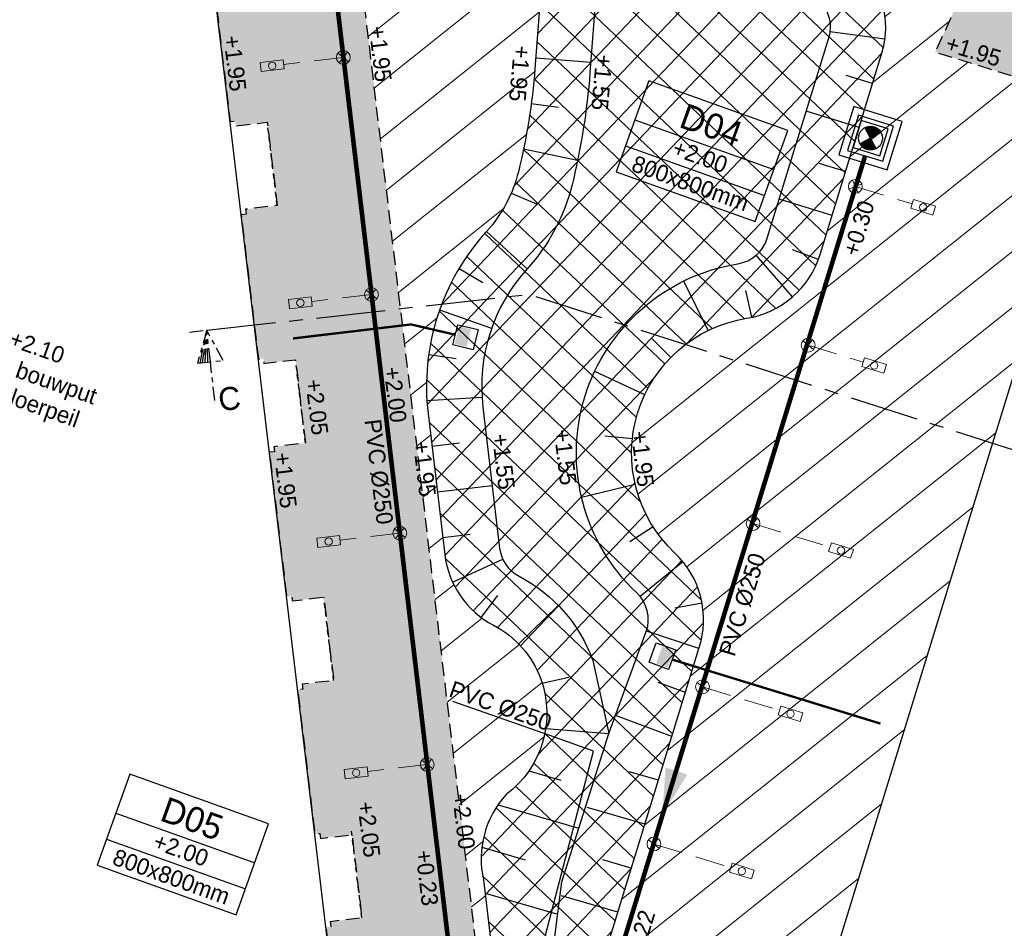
# Model space of a CAD drawing. Header units: metres. Extents: x 136120 to 136875, y 452791 to 453628.
# Tile 12 of 20: x 136334 to 136356, y 453340 to 453360. Entities that reach past the tile are written whole.
import ezdxf
from ezdxf import colors
from ezdxf.entities.mleader import LeaderData, LeaderLine
from ezdxf.enums import TextEntityAlignment as Align
from ezdxf.math import Vec2, Vec3

# ---------------------------------------------------------------- set-up
doc = ezdxf.new("R2010")
doc.units = ezdxf.units.M
for name, pattern in [('CENTER__G5', [2.4, 1.5, -0.3, 0.3, -0.3]), ('DASHED__G1', [0.44999999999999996, 0.3, -0.15]), ('HIDDEN', [9.524999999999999, 6.35, -3.175]), ('PVC160__G1', [1.5, 1, -0.25, 0, -0.25])]:
    doc.linetypes.add(name, pattern=pattern)
for name, color, linetype in [('-DR-nw-alg-dwarsprofiel', 4, 'CENTER__G5'), ('-DR-nw-alg-dwarsprofiel @ 0.2', 4, 'CENTER__G5'), ('-DR-nw-BRM-arc-zandbed', 1, 'Continuous'), ('-DR-nw-gw-insteek talud', 3, 'Continuous'), ('-DR-nw-gw-taludlijnen', 1, 'Continuous'), ('-DR-nw-KL-nutstracé', 41, 'Continuous'), ('-DR-nw-rio-DWA 250', 10, 'Continuous'), ('-DR-nw-rio-DWA putnummer @ 0.2', 10, 'Continuous'), ('-DR-nw-rio-DWA txt', 10, 'Continuous'), ('-DR-nw-rio-DWA txt @ 0.2', 10, 'Continuous'), ('-DR-nw-rio-HWA 160', 170, 'PVC160__G1'), ('-DR-nw-rio-inspectieput', 2, 'Continuous'), ('-DR-nw-rio-putblock-deksel', 1, 'Continuous'), ('-DR-nw-rio-putblock-schacht', 1, 'Continuous'), ('-DR-nw-rio-trottoirkolk', 1, 'Continuous'), ('-DR-nw-txt hoogtemaat vloerpeilen', 2, 'Continuous'), ('-DR-nw-txt-hoogtemaat', 2, 'Continuous'), ('-DR-nw-txt-WRM-hoogtemaat', 210, 'Continuous'), ('-DR-nw-vh-BRM-kant-zandbed', 1, 'DASHED__G1'), ('-DR-nw-vh-scheiding verhardingen', 1, 'Continuous')]:
    doc.layers.add(name, color=color, linetype=linetype)
for name, color, linetype, lineweight in [('-DR-nw-rio-DWA inlaat', 10, 'Continuous', 9), ('-DR-nw-rio-VWA 125 mm huisaansluiting', 10, 'HIDDEN', 13), ('-DR-nw-rio-VWA 125 mm ontstoppingsstuk', 10, 'Continuous', 13), ('-DR-nw-vh-arc-BRM-grondwerk water', 254, 'Continuous', 9)]:
    doc.layers.add(name, color=color, linetype=linetype, lineweight=lineweight)
doc.layers.add('-DR-nw-vh-arc-BRM-grond kavels', color=7, linetype='Continuous', lineweight=5, true_color=0xd9915e)
doc.styles.add('CE', font='txt', dxfattribs={"height": 1.8})
doc.styles.add('CiCom Engineering', font='txt', dxfattribs={"height": 1.8})
doc.styles.add('Drong', font='txt', dxfattribs={"height": 1.8})
doc.styles.add('eurostile', font='txt')

# ---------------------------------------------------------------- blocks, each defined once
blk = doc.blocks.new('Doorsnedepijl')
at = {"color": 0}
blk.add_line((-1.874999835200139, 0.0007861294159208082), (1.874999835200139, -0.0007861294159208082), dxfattribs=at)
blk.add_lwpolyline([(1.40480102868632, -3.456241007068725), (0, 0), (-1.407698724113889, -3.455061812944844)], close=True, dxfattribs=at)
at = {"color": 1}
for points in [[(-1.126448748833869, -3.455179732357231), (0, 0)], [(-0.8451987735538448, -3.45529765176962), (0, 0)], [(-0.5639487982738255, -3.455415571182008), (-3.38147651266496e-05, -0.08065170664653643)], [(-0.2826988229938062, -3.455533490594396), (-3.38147651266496e-05, -0.08065170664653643)], [(-0.00144884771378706, -3.455651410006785), (-3.38147651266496e-05, -0.08065170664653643)]]:
    blk.add_lwpolyline(points, dxfattribs=at)
at = {"color": 0}
blk.add_lwpolyline([(-0.00321763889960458, -7.674401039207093), (-0.00144884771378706, -3.455651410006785)], dxfattribs=at)
at = {"style": 'eurostile'}
blk.add_attdef('DOORSNEDE', (0.3893793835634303, -8.904288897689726), '', height=2.5, rotation=359.9759776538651, dxfattribs=at)
blk = doc.blocks.new('*U37')
at = {"style": 'Drong'}
blk.add_attdef('BOBR', text='', height=1.799999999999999, rotation=72.82781733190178, dxfattribs=at).set_placement((16.34029481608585, 42.95793765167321), align=Align.BOTTOM_RIGHT)
blk.add_attdef('MATERIAAL', text='', height=1.799999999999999, rotation=72.82781733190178, dxfattribs=at).set_placement((2.780592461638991, -0.859258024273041), align=Align.BOTTOM_CENTER)
blk.add_attdef('BOBL', text='', height=1.799999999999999, rotation=72.82781733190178, dxfattribs=at).set_placement((-9.291992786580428, -39.98914421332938), align=Align.BOTTOM_LEFT)
blk = doc.blocks.new('*U34')
at = {"style": 'Drong'}
blk.add_attdef('BOBL', text='', height=1.8, rotation=276.7679356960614, dxfattribs=at).set_placement((-12.817099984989, 83.14924958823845), align=Align.BOTTOM_LEFT)
blk.add_attdef('MATERIAAL', text='', height=1.8, rotation=276.7679356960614, dxfattribs=at).set_placement((-2.890049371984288, -0.3429772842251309), align=Align.BOTTOM_CENTER)
blk.add_attdef('BOBR', text='', height=1.8, rotation=276.7679356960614, dxfattribs=at).set_placement((2.690518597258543, -47.5234958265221), align=Align.BOTTOM_RIGHT)
blk = doc.blocks.new('*U64')
at = {"layer": '-DR-nw-rio-putblock-deksel', "color": 0, "ltscale": 0.5}
for p, q in [((0.1209718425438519, -0.2296791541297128), (-0.1212630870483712, 0.2302321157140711)), ((-0.1080372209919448, 0.2367261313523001), (-0.1142049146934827, 0.216831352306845)), ((-0.07860803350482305, 0.2480519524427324), (-0.09788992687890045, 0.1858554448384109)), ((-0.05045453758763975, 0.25526284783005), (-0.08157493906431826, 0.1548795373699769)), ((-0.02333394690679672, 0.2591419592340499), (-0.06525995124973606, 0.1239036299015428)), ((0.002899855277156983, 0.2601606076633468), (-0.04894496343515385, 0.0929277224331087)), ((0.0283380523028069, 0.2586129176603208), (-0.03262997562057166, 0.0619518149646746)), ((0.05303651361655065, 0.2546791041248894), (-0.01631498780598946, 0.03097590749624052)), ((0.07702560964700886, 0.2484571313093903), (0.0001308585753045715, 0.000422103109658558)), ((0.1003148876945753, 0.2399777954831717), (0.03110676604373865, 0.01673709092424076)), ((0.1228944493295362, 0.2292091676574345), (0.06208267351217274, 0.03305207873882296)), ((0.1447335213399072, 0.2160519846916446), (0.09305858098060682, 0.04936706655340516)), ((0.2298100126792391, 0.1213939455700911), (-0.2301012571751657, -0.1208409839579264)), ((0, 0), (-0.0768947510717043, -0.2480350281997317)), ((0.1657757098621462, 0.2003243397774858), (0.1240344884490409, 0.06568205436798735)), ((0.1859290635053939, 0.1817296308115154), (0.155010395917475, 0.08199704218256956)), ((0.2050462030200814, 0.1597924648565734), (0.1859863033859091, 0.09831202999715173)), ((0.2228819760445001, 0.1337220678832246), (0.2169622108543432, 0.114627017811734)), ((-0.2167004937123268, -0.1137828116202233), (-0.2228681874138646, -0.1336775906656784)), ((-0.1857245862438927, -0.09746782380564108), (-0.2050064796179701, -0.1596643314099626)), ((-0.1547486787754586, -0.08115283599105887), (-0.18586908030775, -0.1815361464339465)), ((-0.1237727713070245, -0.06483784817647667), (-0.1656987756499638, -0.2000761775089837)), ((-0.09279686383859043, -0.04852286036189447), (-0.1446416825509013, -0.2157557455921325)), ((-0.06182095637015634, -0.03220787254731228), (-0.1227889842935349, -0.2288689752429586)), ((-0.03084504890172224, -0.01589288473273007), (-0.1001965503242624, -0.2395960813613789)), ((0.0163149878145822, -0.03097590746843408), (-0.05289313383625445, -0.2542166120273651)), ((0.0326299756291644, -0.06195181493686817), (-0.02818180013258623, -0.2581089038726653)), ((0.0489449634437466, -0.09292772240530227), (-0.002729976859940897, -0.2596126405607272)), ((0.0652599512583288, -0.1239036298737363), (0.02351872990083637, -0.2585459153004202)), ((0.08157493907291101, -0.1548795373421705), (0.05065627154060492, -0.2546121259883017)), ((0.09788992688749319, -0.1858554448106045), (0.07883002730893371, -0.2473358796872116)), ((0.1142049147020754, -0.2168313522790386), (0.1082851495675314, -0.2359264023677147))]:
    blk.add_line(p, q, dxfattribs=at)
at = {"layer": '-DR-nw-rio-putblock-deksel', "color": 0}
blk.add_lwpolyline([(-0.2014192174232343, 0.3816021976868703), (-0.3815181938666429, -0.2012051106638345), (0.201289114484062, -0.3813040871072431), (0.3813880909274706, 0.2015032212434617)], close=True, dxfattribs=at)
at = {"layer": '-DR-nw-rio-putblock-deksel', "color": 0, "ltscale": 0.5}
blk.add_circle((-0.000145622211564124, 0.0002764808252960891), 0.2599019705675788, dxfattribs=at)
at = {"layer": '-DR-nw-rio-putblock-schacht', "color": 0}
for points in [[(-0.3630976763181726, 0.6878663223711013), (-0.6878663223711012, -0.3630976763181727), (0.3630976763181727, -0.6878663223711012), (0.6878663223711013, 0.3630976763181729)], [(-0.2640710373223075, 0.500266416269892), (-0.5002664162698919, -0.2640710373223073), (0.2640710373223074, -0.5002664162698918), (0.5002664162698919, 0.2640710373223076)]]:
    blk.add_lwpolyline(points, close=True, dxfattribs=at)
blk = doc.blocks.new('*U536')
at = {"color": 0}
blk.add_lwpolyline([(-8.020261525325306, 0), (8.020261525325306, 0), (8.020261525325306, 10.5), (-8.020261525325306, 10.5)], close=True, dxfattribs=at)
for points in [[(-8.020261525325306, 6), (8.020261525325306, 6)], [(-8.020261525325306, 3), (8.020261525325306, 3)]]:
    blk.add_lwpolyline(points, dxfattribs=at)
at = {"style": 'CiCom Engineering'}
for tag, height, p in [('PUTNUMMER', 2.75, (0, 6.868949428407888)), ('MAAIVELD', 1.8, (0, 3.751255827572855)), ('AFMETING', 1.8, (0, 0.6345319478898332))]:
    blk.add_attdef(tag, text='', height=height, dxfattribs=at).set_placement(p, align=Align.CENTER)
blk = doc.blocks.new('*U1234')
blk.add_lwpolyline([(0, 0, 0.4999999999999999, 0, 0), (-0.3088135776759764, -0.9511225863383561, 0, 0, 0)], format="xyseb")
blk = doc.blocks.new('*U1235')
blk.add_lwpolyline([(0, 0, 0.4999999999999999, 0, 0), (0.1150774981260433, -0.9933565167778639, 0, 0, 0)], format="xyseb")
blk = doc.blocks.new('*U1241')
blk.add_hatch(color=256).paths.add_polyline_path([(-0.1385557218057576, 0.06482523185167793), (-0.4008032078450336, 0.1290611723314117), (-0.3080179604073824, 0.5078630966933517), (-0.04577047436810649, 0.4436271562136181)])
blk.add_lwpolyline([(-6.42288000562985e-10, -1.134638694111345e-08), (-0.4370791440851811, 0.1070598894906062), (-0.3300192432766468, 0.5441390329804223), (0.1070599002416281, 0.437079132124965)], close=True)
blk = doc.blocks.new('*U1242')
blk.add_hatch(color=256).paths.add_polyline_path([(0.1303935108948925, -0.07998458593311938), (0.3837615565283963, -0.1732832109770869), (0.2489968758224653, -0.5392592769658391), (-0.004371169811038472, -0.4459606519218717)])
blk.add_lwpolyline([(-6.422880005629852e-10, -1.134638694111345e-08), (0.4222800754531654, -0.1554977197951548), (0.266782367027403, -0.5777777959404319), (-0.1554977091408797, -0.422280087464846)], close=True)
blk = doc.blocks.new('*U1251')
blk.add_lwpolyline([(-0.5088588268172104, -0.03259899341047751), (-0.482253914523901, 0.1656235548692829), (0.01330245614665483, 0.09911127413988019), (-0.01330245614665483, -0.09911127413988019)], close=True)
blk.add_circle((-0.2477781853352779, 0.03325614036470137), 0.07999999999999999)
blk = doc.blocks.new('Inlaat')
for points in [[(-0.07071067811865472, 0.07071067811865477), (0.07071067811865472, -0.07071067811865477)], [(0.07071067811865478, 0.07071067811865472), (-0.07071067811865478, -0.07071067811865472)]]:
    blk.add_lwpolyline(points)
at = {"linetype": 'Continuous'}
blk.add_circle((0, 0), 0.1, dxfattribs=at)
blk = doc.blocks.new('*U1252')
blk.add_lwpolyline([(0.4524978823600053, 0.2350439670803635), (0.5080918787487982, 0.04292601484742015), (0.02779699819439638, -0.09605897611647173), (-0.02779699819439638, 0.09605897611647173)], close=True)
blk.add_circle((0.2401474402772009, 0.06949249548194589), 0.07999999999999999)

msp = doc.modelspace()

# ---------------------------------------------------------------- hatches: boundary and pattern name
at = {"layer": '-DR-nw-BRM-arc-zandbed'}
h = msp.add_hatch(dxfattribs=at)
h.set_pattern_fill('AVH-FUNDERING_ZAND', color=256, scale=0.25, angle=69.19395614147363, pattern_type=2)
h.set_pattern_definition([(87.28537777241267, (136119.9150916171, 452832.6291895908), (-0.378013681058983, 0.2989887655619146), [0, -0.38, 0, -0.425, 0, -0.40625]), (57.28537777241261, (136119.9150916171, 452832.6291895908), (-0.2531045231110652, 0.7933956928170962), [0, -0.205, 0, -0.3425, 0, -0.13125]), (17.2853777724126, (136119.716553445, 452832.3943729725), (0.5015830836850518, 0.5954274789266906), [0, -0.125, 0, -0.45, 0, -0.5874999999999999]), (7.285377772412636, (136119.716553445, 452832.3943729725), (0.3176732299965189, 0.7155614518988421), [0, -0.0625, 0, -0.295, 0, -0.3375])])
h.paths.add_polyline_path([(136382.7336975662, 453318.6393309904), (136383.3174342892, 453320.4808552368), (136379.868151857, 453321.7829512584), (136379.2305037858, 453320.0197239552), (136376.3115343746, 453321.0645946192), (136376.9196069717, 453322.7441202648), (136374.9450368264, 453323.4590137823), (136374.3343830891, 453321.7723589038), (136359.852749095, 453326.9564060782), (136362.7433701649, 453336.341747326), (136364.5226213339, 453335.696838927), (136366.2946074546, 453340.5856082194), (136368.9300318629, 453339.6303707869), (136369.1326513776, 453340.190015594), (136369.2464242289, 453340.1488241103), (136369.6569560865, 453341.2827327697), (136368.2256865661, 453341.8009241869), (136368.2497102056, 453341.8673375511), (136366.387741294, 453342.5408656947), (136366.3639490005, 453342.4749666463), (136365.9604225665, 453342.6213293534), (136366.0837683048, 453342.8957201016), (136364.8946920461, 453343.3267133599), (136366.4901944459, 453348.5070307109), (136368.2498717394, 453347.7143603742), (136368.7418274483, 453348.8087483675), (136370.5393209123, 453352.807391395), (136370.8131666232, 453352.6848819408), (136372.5653006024, 453356.594460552), (136339.4509114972, 453371.8296640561), (136336.6573689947, 453373.1114366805), (136330.0285326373, 453376.1563743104), (136327.3028972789, 453377.4097349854), (136325.9403276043, 453378.0369542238), (136319.4191271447, 453381.0391236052), (136318.0806028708, 453381.6549286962), (136315.2060000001, 453382.9780000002), (136314.7244022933, 453383.0988994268), (136314.9109410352, 453381.3631198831), (136315.8846867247, 453372.2419732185), (136316.1010004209, 453370.2160000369), (136315.1549798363, 453370.1332982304), (136315.57418192, 453365.6534731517), (136319.7187644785, 453330.2528096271), (136319.8604164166, 453328.1740713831), (136318.6649999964, 453324.3360000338), (136315.0779544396, 453316.4090191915), (136316.2966061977, 453315.8956830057), (136316.3701307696, 453316.0632458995), (136327.2369685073, 453311.3059760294), (136327.1588051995, 453311.1272293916), (136331.2906923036, 453309.3182921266), (136334.959500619, 453317.7233168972), (136335.6966018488, 453317.4595157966), (136335.7060813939, 453317.4561231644), (136336.1694016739, 453318.750711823), (136336.0658342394, 453318.7877775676), (136336.175683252, 453319.0947127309), (136337.1396080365, 453321.6100055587), (136337.083116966, 453321.6302231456), (136337.1929659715, 453321.9371582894), (136337.2918254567, 453321.9017774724), (136339.4126428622, 453327.8128313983), (136340.0686835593, 453327.5833515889), (136340.1040643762, 453327.682211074), (136342.0285290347, 453326.9934644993), (136341.9931482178, 453326.8946050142), (136344.3808401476, 453326.0400740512), (136344.4162209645, 453326.1389335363), (136346.340685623, 453325.4501869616), (136346.3036200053, 453325.3466198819), (136349.1055802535, 453324.343826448), (136349.1426458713, 453324.4473935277), (136351.0671105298, 453323.758646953), (136351.0317297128, 453323.6597874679), (136353.4194216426, 453322.8052565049), (136353.4548024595, 453322.90411599), (136353.7560885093, 453322.7962887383), (136355.379267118, 453322.2153694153), (136355.3438863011, 453322.1165099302), (136357.4958523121, 453321.3304107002), (136357.58177715, 453321.5704980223), (136358.1184422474, 453321.3784309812), (136358.0678982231, 453321.2372031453), (136359.3830274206, 453320.7718419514), (136359.4318867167, 453320.9083623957), (136361.6679948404, 453320.1080817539), (136361.7657132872, 453320.3811222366), (136380.8692941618, 453313.5441419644)])
h.paths.add_polyline_path([(136344.9507944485, 453332.9272384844), (136340.6904945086, 453368.8106371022), (136355.503684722, 453361.9693142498), (136354.134043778, 453359.0036960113), (136366.0763396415, 453355.3275309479), (136357.7684948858, 453328.3388361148)], flags=16)
h.paths.add_polyline_path([(136342.2888000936, 453335.011628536), (136341.6034049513, 453334.93020619), (136341.6163558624, 453334.8211883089), (136341.507123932, 453334.8082119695), (136341.5879311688, 453334.1279946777), (136330.6648814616, 453332.8291497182), (136330.641469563, 453333.027774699), (136329.2020307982, 453332.8581082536), (136328.2964035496, 453330.7827006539), (136321.5429190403, 453333.7297103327), (136321.4754265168, 453333.7216924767), (136317.3389304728, 453368.5417930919), (136318.1080691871, 453368.6331632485), (136317.8629623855, 453370.6647363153), (136322.9754180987, 453371.2787393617), (136322.9400284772, 453371.5766449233), (136325.4469523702, 453371.8777250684), (136329.693494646, 453372.3718843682), (136329.9293068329, 453370.3858348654), (136336.0860156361, 453371.1172285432), (136336.165053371, 453370.4519065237), (136336.274285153, 453370.4648828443), (136336.3132149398, 453370.1371818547), (136336.9983965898, 453370.2185791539), (136337.2732394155, 453367.9057700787), (136336.5879585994, 453367.8244510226), (136336.6268876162, 453367.4967552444), (136336.4481441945, 453367.4755212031), (136336.6305207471, 453365.9403160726), (136336.7000322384, 453365.9485737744), (136336.7584259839, 453365.4570282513), (136337.8507425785, 453365.5867914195), (136338.1988624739, 453362.6563958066), (136338.3080971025, 453362.6693724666), (136338.321073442, 453362.5601405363), (136339.0066671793, 453362.6415814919), (136339.2218722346, 453360.8299225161), (136338.536244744, 453360.7488765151), (136338.5492210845, 453360.6396445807), (136338.4399891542, 453360.6266682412), (136338.8122921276, 453357.4927048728), (136338.921524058, 453357.5056812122), (136338.9345004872, 453357.3964485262), (136339.620059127, 453357.4778690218), (136339.8352578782, 453355.6662631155), (136339.1496717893, 453355.5851845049), (136339.1626480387, 453355.4759533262), (136339.0534161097, 453355.4629769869), (136339.4257190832, 453352.3290136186), (136339.5349510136, 453352.3419899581), (136339.5479273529, 453352.2327580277), (136340.2334464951, 453352.3141951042), (136340.4486048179, 453350.5029295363), (136339.7630986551, 453350.4214940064), (136339.7760749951, 453350.3122620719), (136339.6668430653, 453350.2992857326), (136340.0402077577, 453347.1563850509), (136340.1494396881, 453347.1693613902), (136340.1613543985, 453347.0690660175), (136340.8468008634, 453347.1507989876), (136341.0620289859, 453345.3389458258), (136340.3765257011, 453345.2578019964), (136340.3895019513, 453345.1485708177), (136340.2802700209, 453345.1355944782), (136340.6525729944, 453342.0016311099), (136340.7618049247, 453342.0146074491), (136340.7747812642, 453341.905375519), (136341.4601951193, 453341.9870670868), (136341.6753976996, 453340.1755397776), (136340.9899525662, 453340.0941114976), (136341.0029289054, 453339.9848795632), (136340.8936969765, 453339.9719032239), (136341.2659999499, 453336.8379398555), (136341.3752318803, 453336.8509161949), (136341.3882083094, 453336.7416835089), (136342.0733901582, 453336.8230805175)], flags=16)
at = {"layer": '-DR-nw-vh-arc-BRM-grond kavels'}
h = msp.add_hatch(dxfattribs=at)
h.set_pattern_fill('ANSI31', color=256, scale=0.3, angle=13)
h.set_pattern_definition([(38.5914216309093, (136376.3115343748, 453321.064594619), (-0.5941338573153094, 0.7444872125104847), [])])
h.paths.add_polyline_path([(136357.6658008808, 453357.9165246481), (136354.134043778, 453359.0036960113), (136355.503684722, 453361.9693142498), (136340.6904945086, 453368.8106371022), (136344.9507944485, 453332.9272384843), (136357.7684948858, 453328.3388361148), (136358.2122930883, 453329.7805498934), (136349.8017677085, 453332.3695159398)])
edge = h.paths.add_edge_path(flags=16)
edge.add_arc((136345.4122587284, 453336.0587545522), 0.5034933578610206, 182.6103399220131, 337.7645725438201)
edge.add_line((136345.8783106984, 453335.8682260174), (136346.0636873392, 453336.4761200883))
edge.add_line((136346.0636873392, 453336.4761200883), (136349.0010743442, 453346.0344101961))
edge.add_arc((136347.1019407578, 453346.6615398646), 2.000000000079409, 341.7258041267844, 406.7256059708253)
edge.add_arc((136350.5092882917, 453350.2805683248), 2.970652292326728, 99.1037107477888, 226.7256059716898, ccw=False)
edge.add_arc((136349.7228216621, 453355.1886081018), 2.000000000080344, 279.1037107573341, 342.9146583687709)
edge.add_line((136351.6345580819, 453354.6010165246), (136352.9739657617, 453358.9587958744))
edge.add_arc((136351.062229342, 453359.5463874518), 2.000000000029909, 342.9146583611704, 425.210621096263)
edge.add_line((136351.9007969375, 453361.362097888), (136349.0246190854, 453362.5531248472))
edge.add_arc((136348.0681332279, 453360.2433337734), 2.500000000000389, 67.50552490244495, 175.5491657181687)
edge.add_line((136345.5756724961, 453360.4373427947), (136345.4358168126, 453358.6405974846))
edge.add_arc((136331.9107766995, 453359.6505886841), 13.56269856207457, 346.13958983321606, 355.72932689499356, ccw=False)
edge.add_arc((136342.1659131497, 453357.1202177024), 2.999999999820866, 317.6664214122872, 346.1395898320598, ccw=False)
edge.add_arc((136348.0798055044, 453351.732650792), 4.999999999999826, 137.666421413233, 186.774458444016)
edge.add_line((136343.114714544, 453351.1428442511), (136343.4789034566, 453348.0770405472))
edge.add_arc((136345.4649398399, 453348.3129631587), 1.999999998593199, 186.7744583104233, 242.4057948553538)
edge.add_arc((136343.5379341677, 453344.6260330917), 2.160144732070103, 20.085502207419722, 62.405794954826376, ccw=False)
edge.add_arc((136343.4930066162, 453344.6229137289), 2.203446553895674, -53.12020066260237, 19.76047936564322, ccw=False)
edge.add_arc((136346.338347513, 453341.4583679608), 2.070044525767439, 137.3678936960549, 192.7670180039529)
edge.add_line((136344.3194812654, 453341.0009147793), (136344.9092878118, 453336.0358238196))
at = {"layer": '-DR-nw-vh-arc-BRM-grondwerk water'}
h = msp.add_hatch(dxfattribs=at)
h.set_pattern_fill('ANSI37', color=256, scale=0.2, angle=-88.5110557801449)
h.set_pattern_definition([(316.4889442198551, (0, 0), (0.4371940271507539, 0.4605283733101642), []), (46.4889442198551, (0, 0), (-0.4605283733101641, 0.4371940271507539), [])])
edge = h.paths.add_edge_path()
edge.add_arc((136345.4122587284, 453336.0587545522), 0.5034933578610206, 182.6103399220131, 337.7645725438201)
edge.add_line((136345.8783106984, 453335.8682260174), (136346.0636873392, 453336.4761200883))
edge.add_line((136346.0636873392, 453336.4761200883), (136349.0010743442, 453346.0344101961))
edge.add_arc((136347.1019407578, 453346.6615398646), 2.000000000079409, 341.7258041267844, 406.7256059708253)
edge.add_arc((136350.5092882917, 453350.2805683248), 2.970652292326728, 99.1037107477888, 226.7256059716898, ccw=False)
edge.add_arc((136349.7228216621, 453355.1886081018), 2.000000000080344, 279.1037107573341, 342.9146583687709)
edge.add_line((136351.6345580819, 453354.6010165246), (136352.9739657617, 453358.9587958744))
edge.add_arc((136351.062229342, 453359.5463874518), 2.000000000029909, 342.9146583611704, 425.210621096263)
edge.add_line((136351.9007969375, 453361.362097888), (136349.0246190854, 453362.5531248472))
edge.add_arc((136348.0681332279, 453360.2433337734), 2.500000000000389, 67.50552490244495, 175.5491657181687)
edge.add_line((136345.5756724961, 453360.4373427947), (136345.4358168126, 453358.6405974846))
edge.add_arc((136331.9107766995, 453359.6505886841), 13.56269856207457, 346.13958983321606, 355.72932689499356, ccw=False)
edge.add_arc((136342.1659131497, 453357.1202177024), 2.999999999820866, 317.6664214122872, 346.1395898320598, ccw=False)
edge.add_arc((136348.0798055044, 453351.732650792), 4.999999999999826, 137.666421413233, 186.774458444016)
edge.add_line((136343.114714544, 453351.1428442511), (136343.4789034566, 453348.0770405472))
edge.add_arc((136345.4649398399, 453348.3129631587), 1.999999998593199, 186.7744583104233, 242.4057948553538)
edge.add_arc((136343.5379341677, 453344.6260330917), 2.160144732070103, 20.085502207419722, 62.405794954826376, ccw=False)
edge.add_arc((136343.4930066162, 453344.6229137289), 2.203446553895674, -53.12020066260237, 19.76047936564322, ccw=False)
edge.add_arc((136346.338347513, 453341.4583679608), 2.070044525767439, 137.3678936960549, 192.7670180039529)
edge.add_line((136344.3194812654, 453341.0009147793), (136344.9092878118, 453336.0358238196))

# ---------------------------------------------------------------- linework, layer by layer
at = {"layer": '-DR-nw-alg-dwarsprofiel', "flags": 128}
msp.add_lwpolyline([(136338.3043756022, 453352.9537106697), (136345.3121865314, 453353.7357590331), (136356.5034889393, 453350.1398607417)], dxfattribs=at)
at = {"layer": '-DR-nw-gw-insteek talud', "flags": 128}
msp.add_lwpolyline([(136344.9092878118, 453336.0358238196), (136344.9092878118, 453336.0358238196, 0.8036919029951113), (136345.8783106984, 453335.8682260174), (136346.0636873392, 453336.4761200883), (136349.0010743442, 453346.0344101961, 0.2914724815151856), (136348.4729268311, 453348.1176982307, -0.6225777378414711), (136350.0392656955, 453353.2138009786, 0.2858528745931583), (136351.6345580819, 453354.6010165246), (136352.9739657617, 453358.9587958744, 0.3753572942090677), (136351.9007969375, 453361.362097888), (136349.0246190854, 453362.5531248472, 0.5097653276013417), (136345.5756724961, 453360.4373427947), (136345.4358168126, 453358.6405974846, -0.04186755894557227), (136345.0785598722, 453356.4015459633, -0.1248808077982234), (136344.3836227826, 453355.0998801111, 0.2176149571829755), (136343.114714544, 453351.1428442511), (136343.4789034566, 453348.0770405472, 0.2476200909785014), (136344.5385270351, 453346.5404622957, -0.1867849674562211), (136345.5667014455, 453345.3678744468, -0.3291734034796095), (136344.8153791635, 453342.8603849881, 0.2465450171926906), (136344.3194812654, 453341.0009147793), (136344.9092878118, 453336.0358238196)], format="xyb", close=True, dxfattribs=at)
msp.add_lwpolyline([(136345.6862644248, 453338.3478047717), (136346.0254244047, 453340.9634391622), (136347.0416050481, 453344.1830913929), (136347.8585074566, 453346.4015267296, 0.2947530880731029), (136347.6503351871, 453347.2440032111, -0.6225777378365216), (136349.8493992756, 453354.3986852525, 0.2858528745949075), (136350.4875162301, 453354.9535714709), (136351.8269239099, 453359.3113508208, 0.3687308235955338), (136351.4144740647, 453360.2646657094), (136348.5655058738, 453361.4444251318, 0.5097653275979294), (136346.7720536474, 453360.3442184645), (136346.6323412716, 453358.5493142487, -0.04183487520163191), (136346.2436185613, 453356.1140772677, -0.1248808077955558), (136345.2707066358, 453354.2917450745, 0.2176149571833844), (136344.3063363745, 453351.2843978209), (136344.6705252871, 453348.218594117, 0.247620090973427), (136345.0943747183, 453347.6039628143, -0.1870475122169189), (136346.694888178, 453345.7767780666), (136347.0416050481, 453344.1830913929)], format="xyb", dxfattribs=at)
at = {"layer": '-DR-nw-gw-taludlijnen'}
for p, q in [((136353.0444294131, 453359.2801490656), (136351.8551093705, 453359.4398920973)), ((136345.454385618, 453358.8791534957), (136346.6507667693, 453358.7860291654)), ((136352.7769345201, 453358.3177523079), (136352.2034135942, 453358.4940297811)), ((136345.3579274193, 453357.8839733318), (136345.9528157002, 453357.8058200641)), ((136352.4831387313, 453357.3618840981), (136351.3360968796, 453357.7144390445)), ((136345.1912547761, 453356.8981907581), (136346.3662844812, 453356.6546641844)), ((136352.1893429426, 453356.4060158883), (136351.6158220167, 453356.5822933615)), ((136344.9226568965, 453355.9368479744), (136345.4740056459, 453355.7001740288)), ((136351.8955471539, 453355.4501476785), (136350.7485053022, 453355.8027026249)), ((136344.383725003, 453355.0999923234), (136345.2708497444, 453354.2919021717)), ((136351.0367249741, 453353.6807426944), (136350.248382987, 453354.5854619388)), ((136351.5987894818, 453354.4952505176), (136351.0359991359, 453354.7032577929)), ((136343.7884130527, 453354.2985718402), (136344.3033801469, 453353.9906613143)), ((136349.1996662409, 453352.9469638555), (136348.6706422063, 453354.0240588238)), ((136350.1529711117, 453353.2354129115), (136350.0239262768, 453353.8213714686)), ((136343.3641853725, 453353.3948561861), (136344.4959342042, 453352.9959268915)), ((136348.3924465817, 453352.3647363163), (136347.9648956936, 453352.7856879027)), ((136343.1279545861, 453352.4248736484), (136343.7221766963, 453352.3418069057)), ((136347.8228451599, 453351.5485582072), (136346.7376519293, 453352.0607648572)), ((136343.0891384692, 453351.4272943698), (136344.2868985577, 453351.5005799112)), ((136343.1989818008, 453350.4334682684), (136343.794792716, 453350.5042450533)), ((136347.5548004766, 453350.5900465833), (136346.9580653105, 453350.6525537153)), ((136343.3169431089, 453349.4404500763), (136344.5085649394, 453349.5820036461)), ((136347.6184008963, 453349.596795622), (136346.4506220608, 453349.3205844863)), ((136348.0065071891, 453348.6802990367), (136347.5010058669, 453348.3570832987)), ((136343.4349044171, 453348.4474318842), (136344.0307153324, 453348.5182086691)), ((136343.6484608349, 453347.4760617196), (136344.7383482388, 453347.9782025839)), ((136348.6547660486, 453347.9219896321), (136347.7230708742, 453347.1657197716)), ((136344.2720614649, 453346.707646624), (136344.629924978, 453347.1892415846)), ((136345.0856695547, 453346.132930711), (136345.9454649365, 453346.9700399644)), ((136349.0689649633, 453347.0232244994), (136348.4788577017, 453346.914719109)), ((136349.0015677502, 453346.0359063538), (136347.8617915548, 453346.4112864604)), ((136345.5952597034, 453345.2829960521), (136346.171512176, 453345.4083635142)), ((136348.7077824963, 453345.0800352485), (136348.1195924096, 453345.2966265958)), ((136348.4140278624, 453344.1241543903), (136347.1863681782, 453344.5762199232)), ((136345.6718441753, 453344.2945182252), (136347.0416050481, 453344.1830913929)), ((136345.3073126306, 453343.3725256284), (136345.9987852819, 453343.1720082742)), ((136348.1202732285, 453343.1682735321), (136347.4870468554, 453343.3519002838)), ((136344.6363708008, 453342.6366546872), (136346.3931252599, 453342.1284572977)), ((136347.8265185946, 453342.2123926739), (136346.5753437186, 453342.5752158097)), ((136344.2838056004, 453341.7112352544), (136345.225144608, 453341.4382601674)), ((136347.5327639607, 453341.2565118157), (136346.9148154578, 453341.4357081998)), ((136344.3531284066, 453340.7176674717), (136345.90608943, 453340.267330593)), ((136347.2390093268, 453340.3006309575), (136346.018390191, 453340.6545933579))]:
    msp.add_line(p, q, dxfattribs=at)
at = {"layer": '-DR-nw-KL-nutstracé', "const_width": 1, "flags": 128}
msp.add_lwpolyline([(136339.3797014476, 453364.5044995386), (136343.2825810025, 453331.7361072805)], dxfattribs=at)
at = {"layer": '-DR-nw-rio-DWA 250', "const_width": 0.1, "flags": 128}
for points in [[(136343.5986262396, 453339.29072998), (136340.2063216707, 453367.9022086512)], [(136346.990123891, 453338.4413644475), (136352.6146232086, 453356.7475636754)]]:
    msp.add_lwpolyline(points, dxfattribs=at)
at = {"layer": '-DR-nw-rio-HWA 160', "const_width": 0.05, "flags": 128}
for points in [[(136343.7095731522, 453352.8554325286), (136342.7449725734, 453353.0805959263), (136340.1782814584, 453352.7756827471)], [(136348.4211827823, 453345.794001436), (136352.9477805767, 453344.40148133)]]:
    msp.add_lwpolyline(points, dxfattribs=at)
at = {"layer": '-DR-nw-rio-VWA 125 mm huisaansluiting', "ltscale": 0.1}
for points in [[(136341.2731324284, 453358.8861732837), (136339.9747739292, 453358.7342549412)], [(136341.8849453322, 453353.7308187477), (136340.5865868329, 453353.5789004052)], [(136342.5008773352, 453348.5407552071), (136341.2025188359, 453348.3888368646)], [(136343.097647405, 453343.5121569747), (136341.7992889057, 453343.3602386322)]]:
    msp.add_lwpolyline(points, dxfattribs=at)
at = {"layer": '-DR-nw-rio-VWA 125 mm huisaansluiting', "ltscale": 0.1, "flags": 128}
for points in [[(136352.4049666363, 453356.0779805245), (136353.6357224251, 453355.7008527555)], [(136351.3773224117, 453352.6287332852), (136352.5720009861, 453352.26097915)], [(136350.1787084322, 453348.7526427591), (136351.8512584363, 453348.2377869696)], [(136349.0805401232, 453345.2013745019), (136350.7530901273, 453344.6865187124)], [(136348.0234746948, 453341.7830251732), (136349.6960246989, 453341.2681693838)]]:
    msp.add_lwpolyline(points, dxfattribs=at)
at = {"layer": '-DR-nw-vh-BRM-kant-zandbed', "flags": 128}
msp.add_lwpolyline([(136344.9507944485, 453332.9272384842), (136340.6904945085, 453368.810637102), (136355.5036847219, 453361.9693142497), (136354.134043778, 453359.0036960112), (136366.0763396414, 453355.3275309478), (136357.7684948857, 453328.3388361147)], close=True, dxfattribs=at)
for points in [[(136337.2731509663, 453367.9057595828), (136336.5879585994, 453367.8244510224), (136336.6268876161, 453367.4967552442), (136336.4481441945, 453367.475521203), (136336.630520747, 453365.9403160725), (136336.7000322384, 453365.9485737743), (136336.7584259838, 453365.4570282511), (136337.8507425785, 453365.5867914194), (136338.1988624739, 453362.6563958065), (136338.3080971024, 453362.6693724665), (136338.321073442, 453362.5601405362), (136339.0066671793, 453362.6415814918), (136339.2218722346, 453360.829922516), (136338.5362447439, 453360.748876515), (136338.5492210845, 453360.6396445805), (136338.4399891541, 453360.6266682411), (136338.8122921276, 453357.4927048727), (136338.921524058, 453357.5056812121), (136338.9345004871, 453357.3964485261), (136339.620059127, 453357.4778690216), (136339.8352578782, 453355.6662631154), (136339.1496717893, 453355.5851845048), (136339.1626480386, 453355.4759533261), (136339.0534161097, 453355.4629769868), (136339.4257190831, 453352.3290136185), (136339.5349510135, 453352.341989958), (136339.5479273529, 453352.2327580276), (136340.2331092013, 453352.3141550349), (136340.4482804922, 453350.5028910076), (136339.7630986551, 453350.4214940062), (136339.776074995, 453350.3122620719), (136339.6668430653, 453350.2992857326), (136340.0402077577, 453347.1563850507), (136340.149439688, 453347.1693613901), (136340.1613543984, 453347.0690660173), (136340.8468008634, 453347.1507989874), (136341.0620289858, 453345.3389458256), (136340.3765257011, 453345.2578019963), (136340.3895019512, 453345.1485708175), (136340.2802700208, 453345.135594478), (136340.6525729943, 453342.0016311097), (136340.7618049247, 453342.014607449), (136340.7747812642, 453341.9053755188), (136341.4601951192, 453341.9870670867), (136341.6753976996, 453340.1755397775), (136340.9899525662, 453340.0941114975), (136341.0029289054, 453339.9848795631), (136340.8936969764, 453339.9719032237), (136341.2659999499, 453336.8379398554), (136341.3752318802, 453336.8509161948), (136341.3882083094, 453336.7416835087), (136342.0733901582, 453336.8230805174), (136342.2888000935, 453335.0116285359), (136341.6034049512, 453334.93020619), (136341.6163558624, 453334.8211883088), (136341.507123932, 453334.8082119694), (136341.5879311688, 453334.1279946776), (136330.6648814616, 453332.829149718), (136330.641469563, 453333.0277746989)], [(136354.6463710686, 453358.8566535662), (136354.6463697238, 453358.8566539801)]]:
    msp.add_lwpolyline(points, dxfattribs=at)
msp.add_lwpolyline([(136354.714359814, 453358.7290502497, -9.974732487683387e-05), (136354.7149723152, 453358.7309087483, -9.974732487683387e-05)], format="xyb", dxfattribs=at)
at = {"layer": '-DR-nw-vh-BRM-kant-zandbed', "ltscale": 0.1, "flags": 128}
for points in [[(136339.8352149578, 453355.6666244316), (136339.620059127, 453357.4778690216)], [(136340.4486048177, 453350.5029295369), (136340.233446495, 453352.3141951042)], [(136341.0619948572, 453345.3392331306), (136340.8468365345, 453347.1504986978)], [(136341.6753847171, 453340.1755382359), (136341.4425491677, 453342.1356158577)]]:
    msp.add_lwpolyline(points, dxfattribs=at)
at = {"layer": '-DR-nw-vh-scheiding verhardingen', "flags": 128}
for points in [[(136322.9408540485, 453371.5696957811), (136323.9058213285, 453363.4468120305), (136326.9841761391, 453363.8125088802), (136330.6648814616, 453332.829149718), (136341.5879315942, 453334.1279947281), (136337.8507457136, 453365.5867916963), (136336.7608871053, 453365.4573206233), (136336.0860156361, 453371.117228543), (136329.9293068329, 453370.3858348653), (136329.6933645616, 453372.3719442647), (136322.9408540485, 453371.569695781)], [(136366.0763395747, 453355.3275307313), (136357.6658222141, 453357.916522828), (136349.8017677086, 453332.3695159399), (136358.2122930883, 453329.7805498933), (136366.0762817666, 453355.3275485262)]]:
    msp.add_lwpolyline(points, dxfattribs=at)

# ---------------------------------------------------------------- block references
at = {"layer": '-DR-nw-alg-dwarsprofiel @ 0.2', "xscale": 0.2, "yscale": 0.2, "zscale": 0.2, "rotation": 6.561838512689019}
msp.add_blockref('Doorsnedepijl', (136338.3043756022, 453352.9537106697), dxfattribs=at).add_auto_attribs({'DOORSNEDE': 'C'})
at = {"layer": '-DR-nw-rio-DWA inlaat', "xscale": 1.5, "yscale": 1.5}
for p, rotation in [((136341.2731324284, 453358.8861732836), 276.6762875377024), ((136352.4018610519, 453356.0820422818), 248.1261412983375), ((136341.8849453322, 453353.7308187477), 276.6762875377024), ((136351.3773224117, 453352.6287332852), 276.6762875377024), ((136350.1787084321, 453348.7526427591), 276.6762875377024), ((136342.5008773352, 453348.5407552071), 276.6762875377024), ((136349.0805401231, 453345.2013745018), 276.6762875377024), ((136343.097647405, 453343.5121569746), 276.6762875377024), ((136348.0234746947, 453341.7830251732), 276.6762875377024)]:
    msp.add_blockref('Inlaat', p, dxfattribs=dict(at, rotation=rotation))
at = {"layer": '-DR-nw-rio-DWA putnummer @ 0.2', "xscale": 0.2, "yscale": 0.2, "zscale": 0.2, "rotation": 340.3003017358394}
for p, values in [((136348.7141434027, 453355.8611010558), {'MAAIVELD': '+2.00', 'PUTNUMMER': 'D04', 'AFMETING': '800x800mm'}), ((136337.4313753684, 453340.7836390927), {'MAAIVELD': '+2.00', 'PUTNUMMER': 'D05', 'AFMETING': '800x800mm'})]:
    msp.add_blockref('*U536', p, dxfattribs=at).add_auto_attribs(values)
at = {"layer": '-DR-nw-rio-DWA txt'}
for name, p in [('*U1235', (136342.5389378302, 453348.2200438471)), ('*U1234', (136348.5148087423, 453343.371906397))]:
    msp.add_blockref(name, p, dxfattribs=at)
at = {"layer": '-DR-nw-rio-DWA txt @ 0.2', "xscale": 0.2, "yscale": 0.2, "zscale": 0.2}
for name, p, values in [('*U34', (136342.3381423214, 453349.912018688), {'BOBL': '+0.34', 'BOBR': '+0.23', 'MATERIAAL': 'PVC Ø250'}), ('*U37', (136349.6607797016, 453347.077759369), {'BOBL': '+0.22', 'BOBR': '+0.30', 'MATERIAAL': 'PVC Ø250'})]:
    msp.add_blockref(name, p, dxfattribs=at).add_auto_attribs(values)
at = {"layer": '-DR-nw-rio-inspectieput'}
msp.add_blockref('*U64', (136352.7327208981, 453357.1297324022), dxfattribs=at)
at = {"layer": '-DR-nw-rio-trottoirkolk'}
for name, p in [('*U1241', (136344.0931223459, 453352.5298330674)), ('*U1242', (136348.0755129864, 453346.1575472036))]:
    msp.add_blockref(name, p, dxfattribs=at)
at = {"layer": '-DR-nw-rio-VWA 125 mm ontstoppingsstuk', "xscale": -1, "rotation": 179.0293137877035}
for name, p in [('*U1251', (136339.9747739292, 453358.7342549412)), ('*U1252', (136353.6357224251, 453355.7008527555)), ('*U1251', (136340.5865868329, 453353.5789004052)), ('*U1252', (136352.5720009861, 453352.2609791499)), ('*U1251', (136341.2025188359, 453348.3888368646)), ('*U1252', (136351.8512584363, 453348.2377869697)), ('*U1252', (136350.7530901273, 453344.6865187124)), ('*U1251', (136341.7992889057, 453343.3602386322)), ('*U1252', (136349.6960246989, 453341.2681693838))]:
    msp.add_blockref(name, p, dxfattribs=at)

# ---------------------------------------------------------------- texts
at = {"layer": '-DR-nw-txt hoogtemaat vloerpeilen', "insert": (136334.0349602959, 453352.103370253), "char_height": 0.36, "attachment_point": 5, "rotation": 340.5914216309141, "style": 'Drong'}
msp.add_mtext_dynamic_manual_height_columns('VP +2.10\\Pafwerken bouwput 70 cm - vloerpeil', width=4.290811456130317, gutter_width=1.799999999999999, heights=[0], dxfattribs=at)
at = {"layer": '-DR-nw-txt-hoogtemaat', "char_height": 0.3599999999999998, "attachment_point": 1, "style": 'Drong'}
for s, width, gutter_width, insert, rotation in [('+1.95', 3.089224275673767, 1.799999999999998, (136342.1823199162, 453359.5900223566), 276.8617442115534), ('+1.95', 3.089224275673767, 1.799999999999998, (136339.0239877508, 453359.3837782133), 276.8617442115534), ('+1.95', 3.089224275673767, 1.799999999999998, (136354.4406475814, 453359.3827857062), 342.841552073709), ('+1.95', 3.089224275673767, 1.799999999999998, (136345.3409858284, 453359.1256378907), 264.86493867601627), ('+1.55', 3.089224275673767, 1.799999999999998, (136347.128589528, 453358.9333006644), 264.86493867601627), ('+1.55', 3.089224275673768, 1.799999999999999, (136346.2018461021, 453350.8196950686), 276.97452733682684), ('+1.95', 3.089224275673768, 1.799999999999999, (136347.8821115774, 453350.7841547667), 276.97452733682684), ('+1.95', 3.089224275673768, 1.799999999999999, (136343.1419082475, 453350.5699215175), 276.97452733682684), ('+1.55', 3.089224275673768, 1.799999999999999, (136344.8585718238, 453350.7247153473), 276.97452733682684), ('+1.95', 3.089224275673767, 1.799999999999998, (136340.1209470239, 453350.317908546), 276.8617442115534)]:
    msp.add_mtext_dynamic_manual_height_columns(s, width=width, gutter_width=gutter_width, heights=[0], dxfattribs=dict(at, insert=insert, rotation=rotation))
at = {"layer": '-DR-nw-txt-WRM-hoogtemaat', "char_height": 0.3599999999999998, "attachment_point": 1, "rotation": 276.97452733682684, "style": 'Drong'}
for s, insert in [('+2.00', (136342.5066799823, 453352.1793428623)), ('+2.05', (136340.8021464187, 453351.9082512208)), ('+2.00', (136343.99406115, 453342.9015482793)), ('+2.05', (136341.932898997, 453342.7268344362))]:
    msp.add_mtext_dynamic_manual_height_columns(s, width=3.089224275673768, gutter_width=1.799999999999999, heights=[0], dxfattribs=dict(at, insert=insert))

# ---------------------------------------------------------------- leaders
at = {"layer": '-DR-nw-rio-DWA txt'}
ml = msp.add_multileader_mtext('Standard', dxfattribs=at)
ml.set_content('{\\C256;PVC %%C250}', color=7, style='CE')
ml.set_leader_properties(color=256, linetype='ByLayer', lineweight=-1)
ml.build(insert=Vec2(0, 0))
ml.multileader.update_dxf_attribs({"text_left_attachment_type": 5, "text_right_attachment_type": 5, "dogleg_length": 4.935345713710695, "arrow_head_size": 0.5, "scale": 0.2})
ctx = ml.context
ctx.base_point, ctx.scale, ctx.char_height, ctx.arrow_head_size, ctx.landing_gap_size, ctx.plane_origin, ctx.plane_x_axis, ctx.plane_y_axis = Vec3(136343.4819042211, 453344.9428510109), 0.2, 0.36, 0.5, 0.04000000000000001, Vec3(136345.5198322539, 453338.4846080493), Vec3(0.9431729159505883, -0.3323023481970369), Vec3(0.3323023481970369, 0.9431729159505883)
ctx.left_attachment, ctx.right_attachment = 5, 5
notes = []
notes.append((ctx, [(1, (1, 1, 0), (136346.7138913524, 453343.8041447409), (-0.9431729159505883, 0.3323023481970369), 0.987069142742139, [(0, [(136345.4521006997, 453338.9806841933)], 0, [])])]))
ctx.mtext.insert, ctx.mtext.text_direction, ctx.mtext.rotation, ctx.mtext.flow_direction = Vec3(136343.6644127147, 453345.3404921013), Vec3(0.9431729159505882, -0.3323023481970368), 5.944441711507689, 5
for ctx, leaders in notes:
    for number, flags, end, landing, length, lines in leaders:
        leader = LeaderData()
        leader.index, (leader.has_last_leader_line, leader.has_dogleg_vector, leader.attachment_direction) = number, flags
        leader.last_leader_point, leader.dogleg_vector, leader.dogleg_length = Vec3(end), Vec3(landing), length
        for number, points, colour, breaks in lines:
            line = LeaderLine()
            line.index, line.vertices, line.color, line.breaks = number, Vec3.list(points), colors.encode_raw_color(colour), breaks
            leader.lines.append(line)
        ctx.leaders.append(leader)

doc.saveas('drawing.dxf')
